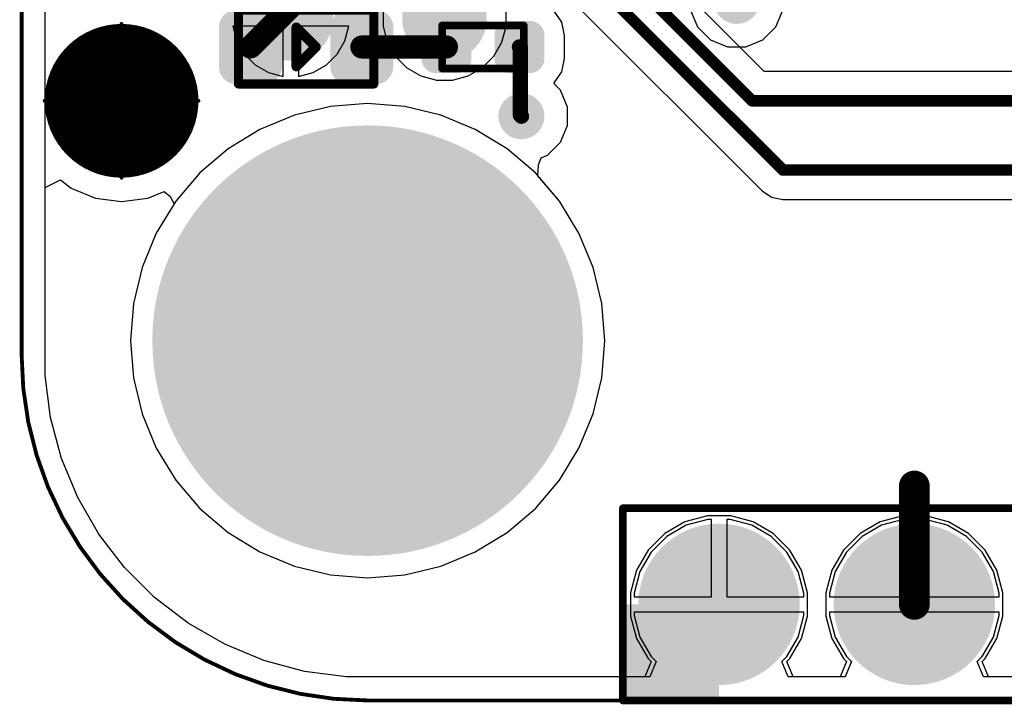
# Model space of a CAD drawing. Header units: inches. Extents: x 0 to 41, y 0 to 25.4.
# Tile 1 of 18: x 0 to 12.8, y 0 to 8.9. Entities that reach past the tile are written whole.
import ezdxf

# ---------------------------------------------------------------- set-up
doc = ezdxf.new("R2010")
doc.units = ezdxf.units.IN
for name, color, linetype in [('Board', 56, 'Continuous'), ('BOTTOM', 5, 'Continuous'), ('Bottom Solder', 6, 'Continuous'), ('Pad Holes', 156, 'Continuous'), ('TOP', 1, 'Continuous'), ('Top Assembly', 56, 'Continuous'), ('Top Solder', 216, 'Continuous'), ('Via Holes', 16, 'Continuous')]:
    doc.layers.add(name, color=color, linetype=linetype)

# ---------------------------------------------------------------- blocks, each defined once
blk = doc.blocks.new('F_____________1___F_________1_3375')
at = {"layer": 'TOP'}
h = blk.add_hatch(color=1, dxfattribs=at)
edge = h.paths.add_edge_path()
edge.add_arc((0, 0), 0.499999, 0, 360)
at = {"layer": 'Top Solder'}
h = blk.add_hatch(color=216, dxfattribs=at)
edge = h.paths.add_edge_path()
edge.add_arc((0, 0), 0.999998, 0, 360)
at = {"layer": 'TOP'}
for points, const_width in [([(0.499999, 0, 1), (-0.499999, 0, 1)], 1.00000054), ([(-0.7499985, 0, 1), (-0.2499995, 0, 1)], 0.499999), ([(0.2499995, 0, 1), (0.7499985, 0, 1)], 0.499999)]:
    blk.add_lwpolyline(points, format="xyb", close=True, dxfattribs=dict(at, const_width=const_width))
at = {"layer": 'Top Assembly', "const_width": 0.0499999}
for points in [[(0, 0), (0, 1.00000054)], [(0, 0), (-1.00000054, 0)], [(1.00000054, 0), (0, 0)], [(0, -1.00000054), (0, 0)]]:
    blk.add_lwpolyline(points, dxfattribs=at)
at = {"layer": 'Top Assembly'}
for points, const_width in [([(-0.01249934, 1.00000054, 1), (0.01249934, 1.00000054, 1)], 0.02499868), ([(0.499999, 0, 1), (-0.499999, 0, 1)], 0.0499999), ([(-1.01249988, 0, 1), (-0.9875012, 0, 1)], 0.02499868), ([(-0.5124983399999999, 0, 1), (-0.4874996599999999, 0, 1)], 0.02499868), ([(-0.01249934, 0, 1), (0.01249934, 0, 1)], 0.02499868), ([(-0.01249934, 0, 1), (0.01249934, 0, 1)], 0.02499868), ([(-0.01249934, 0, 1), (0.01249934, 0, 1)], 0.02499868), ([(-0.01249934, 0, 1), (0.01249934, 0, 1)], 0.02499868), ([(0.4874996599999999, 0, 1), (0.5124983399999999, 0, 1)], 0.02499868), ([(0.9875012, 0, 1), (1.01249988, 0, 1)], 0.02499868), ([(-0.01249934, -1.00000054, 1), (0.01249934, -1.00000054, 1)], 0.02499868)]:
    blk.add_lwpolyline(points, format="xyb", close=True, dxfattribs=dict(at, const_width=const_width))
blk = doc.blocks.new('LEDC1608X80N_AK_3390')
at = {"layer": 'TOP'}
h = blk.add_hatch(color=1, dxfattribs=at)
edge = h.paths.add_edge_path()
edge.add_arc((-0.54499891, -0.2549982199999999), 0.17999964, 270, 360)
edge.add_line((-0.36499927, -0.2549982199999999), (-0.36499927, 0.2550033))
edge.add_arc((-0.54499891, 0.2550033), 0.17999964, 0, 90)
edge.add_line((-0.54499891, 0.4350029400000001), (-0.9050007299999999, 0.4350029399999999))
edge.add_arc((-0.9050007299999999, 0.2550032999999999), 0.17999964, 90, 180)
edge.add_line((-1.08500037, 0.2550032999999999), (-1.08500037, -0.2549982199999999))
edge.add_arc((-0.9050007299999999, -0.25499822), 0.17999964, 180, 270)
edge.add_line((-0.9050007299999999, -0.43499786), (-0.54499891, -0.43499786))
h = blk.add_hatch(color=1, dxfattribs=at)
edge = h.paths.add_edge_path()
edge.add_arc((0.54499891, 0.2549982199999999), 0.17999964, 90, 180)
edge.add_line((0.36499927, 0.2549982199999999), (0.36499927, -0.2550032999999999))
edge.add_arc((0.54499891, -0.2550033), 0.17999964, 180, 270)
edge.add_line((0.54499891, -0.4350029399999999), (0.9050007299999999, -0.4350029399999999))
edge.add_arc((0.9050007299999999, -0.2550033), 0.17999964, 270, 360)
edge.add_line((1.08500037, -0.2550033), (1.08500037, 0.2549982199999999))
edge.add_arc((0.9050007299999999, 0.2549982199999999), 0.17999964, 0, 90)
edge.add_line((0.9050007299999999, 0.43499786), (0.54499891, 0.43499786))
at = {"layer": 'Top Solder'}
h = blk.add_hatch(color=216, dxfattribs=at)
edge = h.paths.add_edge_path()
edge.add_arc((-0.54499891, -0.2549982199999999), 0.22999954, 270, 360)
edge.add_line((-0.31499937, -0.2549982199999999), (-0.31499937, 0.2550033))
edge.add_arc((-0.54499891, 0.2550033), 0.22999954, 0, 90)
edge.add_line((-0.54499891, 0.48500284), (-0.9050007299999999, 0.4850028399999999))
edge.add_arc((-0.9050007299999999, 0.2550032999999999), 0.22999954, 90, 180)
edge.add_line((-1.13500027, 0.2550033), (-1.13500027, -0.2549982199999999))
edge.add_arc((-0.9050007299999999, -0.25499822), 0.22999954, 180, 270)
edge.add_line((-0.9050007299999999, -0.4849977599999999), (-0.54499891, -0.4849977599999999))
h = blk.add_hatch(color=216, dxfattribs=at)
edge = h.paths.add_edge_path()
edge.add_arc((0.54499891, 0.2549982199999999), 0.22999954, 90, 180)
edge.add_line((0.31499937, 0.25499822), (0.31499937, -0.2550032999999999))
edge.add_arc((0.54499891, -0.2550033), 0.22999954, 180, 270)
edge.add_line((0.54499891, -0.4850028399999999), (0.9050007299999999, -0.4850028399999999))
edge.add_arc((0.9050007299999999, -0.2550033), 0.22999954, 270, 360)
edge.add_line((1.13500027, -0.2550033), (1.13500027, 0.2549982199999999))
edge.add_arc((0.9050007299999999, 0.2549982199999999), 0.22999954, 0, 90)
edge.add_line((0.9050007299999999, 0.4849977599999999), (0.54499891, 0.4849977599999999))
at = {"layer": 'Top Assembly'}
for points, const_width in [([(-0.88000078, 0.48000158), (-0.8800033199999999, -0.4799965)], 0.11999976), ([(0.88000078, 0.48000158), (-0.88000078, 0.48000158)], 0.11999976), ([(0.8800033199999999, -0.4799965), (0.88000078, 0.48000158)], 0.11999976), ([(0.127, 0.25400254), (-0.127, 2.54e-06)], 0.127), ([(0.127, 0.25400254), (0.12699746, -0.254)], 0.127), ([(0.12699746, -0.254), (-0.127, 2.54e-06)], 0.127), ([(0.8800033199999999, -0.4799965), (-0.8800033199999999, -0.4799965)], 0.11999976)]:
    blk.add_lwpolyline(points, dxfattribs=dict(at, const_width=const_width))
for points, const_width in [([(-0.9100007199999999, 0.48000158, 1), (-0.8500008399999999, 0.48000158, 1)], 0.05999988), ([(-0.9100007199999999, 0.48000158, 1), (-0.8500008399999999, 0.48000158, 1)], 0.05999988), ([(0.8500008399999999, 0.48000158, 1), (0.9100007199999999, 0.48000158, 1)], 0.05999988), ([(0.8500008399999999, 0.48000158, 1), (0.9100007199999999, 0.48000158, 1)], 0.05999988), ([(0.09525, 0.25400254, 1), (0.15875, 0.25400254, 1)], 0.0635), ([(0.09525, 0.25400254, 1), (0.15875, 0.25400254, 1)], 0.0635), ([(-0.15875, 2.54e-06, 1), (-0.09525, 2.54e-06, 1)], 0.0635), ([(-0.15875, 2.54e-06, 1), (-0.09525, 2.54e-06, 1)], 0.0635), ([(0.09524746, -0.254, 1), (0.15874746, -0.254, 1)], 0.0635), ([(0.09524746, -0.254, 1), (0.15874746, -0.254, 1)], 0.0635), ([(-0.91000326, -0.4799965, 1), (-0.85000338, -0.4799965, 1)], 0.05999988), ([(-0.91000326, -0.4799965, 1), (-0.85000338, -0.4799965, 1)], 0.05999988), ([(0.85000338, -0.4799965, 1), (0.91000326, -0.4799965, 1)], 0.05999988), ([(0.85000338, -0.4799965, 1), (0.91000326, -0.4799965, 1)], 0.05999988)]:
    blk.add_lwpolyline(points, format="xyb", close=True, dxfattribs=dict(at, const_width=const_width))
blk = doc.blocks.new('RES_0402_3391')
at = {"layer": 'TOP'}
h = blk.add_hatch(color=1, dxfattribs=at)
edge = h.paths.add_edge_path()
edge.add_arc((-0.34025205, -0.14975078), 0.14024864, 270, 360)
edge.add_line((-0.20000341, -0.14975078), (-0.20000341, 0.14975078))
edge.add_arc((-0.34025205, 0.14975078), 0.14024864, 0, 90)
edge.add_line((-0.34025205, 0.28999942), (-0.60975367, 0.28999942))
edge.add_arc((-0.60975367, 0.14975078), 0.14024864, 90, 180)
edge.add_line((-0.75000231, 0.14975078), (-0.75000231, -0.14975078))
edge.add_arc((-0.60975367, -0.14975078), 0.14024864, 180, 270)
edge.add_line((-0.60975367, -0.28999942), (-0.34025205, -0.28999942))
h = blk.add_hatch(color=1, dxfattribs=at)
edge = h.paths.add_edge_path()
edge.add_arc((0.34024697, 0.14974824), 0.14024864, 90, 180)
edge.add_line((0.19999833, 0.14974824), (0.19999833, -0.14975332))
edge.add_arc((0.34024697, -0.14975332), 0.14024864, 180, 270)
edge.add_line((0.34024697, -0.29000196), (0.6097485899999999, -0.29000196))
edge.add_arc((0.6097485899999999, -0.14975332), 0.14024864, 270, 360)
edge.add_line((0.74999723, -0.14975332), (0.74999723, 0.14974824))
edge.add_arc((0.6097485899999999, 0.14974824), 0.14024864, 0, 90)
edge.add_line((0.6097485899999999, 0.28999688), (0.34024697, 0.28999688))
at = {"layer": 'Top Solder'}
h = blk.add_hatch(color=216, dxfattribs=at)
edge = h.paths.add_edge_path()
edge.add_arc((-0.34025205, -0.14975078), 0.19024854, 270, 360)
edge.add_line((-0.15000351, -0.14975078), (-0.15000351, 0.14975078))
edge.add_arc((-0.34025205, 0.14975078), 0.19024854, 0, 90)
edge.add_line((-0.34025205, 0.33999932), (-0.60975367, 0.33999932))
edge.add_arc((-0.60975367, 0.14975078), 0.19024854, 90, 180)
edge.add_line((-0.80000221, 0.14975078), (-0.80000221, -0.14975078))
edge.add_arc((-0.60975367, -0.14975078), 0.19024854, 180, 270)
edge.add_line((-0.60975367, -0.33999932), (-0.34025205, -0.33999932))
h = blk.add_hatch(color=216, dxfattribs=at)
edge = h.paths.add_edge_path()
edge.add_arc((0.34024697, 0.14974824), 0.19024854, 90, 180)
edge.add_line((0.14999843, 0.14974824), (0.14999843, -0.14975332))
edge.add_arc((0.34024697, -0.14975332), 0.19024854, 180, 270)
edge.add_line((0.3402469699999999, -0.34000186), (0.6097485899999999, -0.34000186))
edge.add_arc((0.6097485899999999, -0.14975332), 0.19024854, 270, 360)
edge.add_line((0.79999713, -0.14975332), (0.79999713, 0.14974824))
edge.add_arc((0.6097485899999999, 0.14974824), 0.19024854, 0, 90)
edge.add_line((0.6097485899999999, 0.33999678), (0.34024697, 0.33999678))
at = {"layer": 'Top Assembly', "const_width": 0.0999998}
for points in [[(-0.5299989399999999, 0.27999944), (-0.53000148, -0.2799969)], [(0.53000148, 0.28000452), (-0.5299989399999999, 0.27999944)], [(0.53000148, 0.28000452), (0.5299963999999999, -0.28000198)], [(0.5299963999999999, -0.28000198), (-0.53000148, -0.2799969)]]:
    blk.add_lwpolyline(points, dxfattribs=at)
at = {"layer": 'Top Assembly', "const_width": 0.0499999}
for points in [[(-0.55499762, 0.27999944, 1), (-0.50500026, 0.27999944, 1)], [(-0.55499762, 0.27999944, 1), (-0.50500026, 0.27999944, 1)], [(0.5050028, 0.28000452, 1), (0.55500016, 0.28000452, 1)], [(0.5050028, 0.28000452, 1), (0.55500016, 0.28000452, 1)], [(-0.55500016, -0.2799969, 1), (-0.5050028, -0.2799969, 1)], [(-0.55500016, -0.2799969, 1), (-0.5050028, -0.2799969, 1)], [(0.50499772, -0.28000198, 1), (0.55499508, -0.28000198, 1)], [(0.50499772, -0.28000198, 1), (0.55499508, -0.28000198, 1)]]:
    blk.add_lwpolyline(points, format="xyb", close=True, dxfattribs=at)
blk = doc.blocks.new('TP_1_00MM_B_3393')
at = {"layer": 'BOTTOM'}
h = blk.add_hatch(color=5, dxfattribs=at)
edge = h.paths.add_edge_path()
edge.add_arc((0, 0), 0.499999, 0, 360)
at = {"layer": 'Bottom Solder'}
h = blk.add_hatch(color=6, dxfattribs=at)
edge = h.paths.add_edge_path()
edge.add_arc((0, 0), 0.5499989, 0, 360)
blk = doc.blocks.new('TP_1_00MM_B_3397')
at = {"layer": 'BOTTOM'}
h = blk.add_hatch(color=5, dxfattribs=at)
edge = h.paths.add_edge_path()
edge.add_arc((0, 0), 0.499999, 0, 360)
at = {"layer": 'Bottom Solder'}
h = blk.add_hatch(color=6, dxfattribs=at)
edge = h.paths.add_edge_path()
edge.add_arc((0, 0), 0.5499989, 0, 360)
blk = doc.blocks.new('PIN_HEADER_2_54___VERT__1_10POS_3432')
at = {"layer": 'BOTTOM'}
h = blk.add_hatch(color=5, dxfattribs=at)
edge = h.paths.add_edge_path()
edge.add_arc((-11.43, 0), 0.8499983, 0, 360)
h = blk.add_hatch(color=5, dxfattribs=at)
edge = h.paths.add_edge_path()
edge.add_arc((-8.889999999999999, 0), 0.8499983, 0, 360)
at = {"layer": 'Bottom Solder'}
h = blk.add_hatch(color=6, dxfattribs=at)
edge = h.paths.add_edge_path()
edge.add_arc((-11.43, 0), 1.0499979, 0, 360)
h = blk.add_hatch(color=6, dxfattribs=at)
edge = h.paths.add_edge_path()
edge.add_arc((-8.889999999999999, 0), 1.0499979, 0, 360)
at = {"layer": 'Pad Holes'}
h = blk.add_hatch(color=7, dxfattribs=at)
edge = h.paths.add_edge_path()
edge.add_arc((-11.43, 0), 0.499999, 0, 360)
h = blk.add_hatch(color=7, dxfattribs=at)
edge = h.paths.add_edge_path()
edge.add_arc((-8.889999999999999, 0), 0.499999, 0, 360)
at = {"layer": 'TOP'}
h = blk.add_hatch(color=1, dxfattribs=at)
edge = h.paths.add_edge_path()
edge.add_arc((-11.43, 0), 0.8499983, 0, 360)
h = blk.add_hatch(color=1, dxfattribs=at)
edge = h.paths.add_edge_path()
edge.add_arc((-8.889999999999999, 0), 0.8499983, 0, 360)
at = {"layer": 'Top Assembly'}
blk.add_hatch(color=56, dxfattribs=at).paths.add_polyline_path([(-12.68000004, -1.25000004), (-11.43, -1.25000004), (-11.43, 0), (-12.68000004, 0)])
at = {"layer": 'Top Solder'}
h = blk.add_hatch(color=216, dxfattribs=at)
edge = h.paths.add_edge_path()
edge.add_arc((-11.43, 0), 1.0499979, 0, 360)
h = blk.add_hatch(color=216, dxfattribs=at)
edge = h.paths.add_edge_path()
edge.add_arc((-8.889999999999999, 0), 1.0499979, 0, 360)
at = {"layer": 'Top Assembly', "const_width": 0.0999998}
for points in [[(-12.68000004, 1.25000004), (12.68000004, 1.25000004)], [(-12.68000004, -1.25000004), (-12.68000004, 1.25000004)], [(-12.68000004, -1.25000004), (12.68000004, -1.25000004)]]:
    blk.add_lwpolyline(points, dxfattribs=at)
at = {"layer": 'Top Assembly', "const_width": 0.0499999}
for points in [[(-12.70499872, 1.25000004, 1), (-12.65500136, 1.25000004, 1)], [(-12.70499872, 1.25000004, 1), (-12.65500136, 1.25000004, 1)], [(-12.70499872, -1.25000004, 1), (-12.65500136, -1.25000004, 1)], [(-12.70499872, -1.25000004, 1), (-12.65500136, -1.25000004, 1)]]:
    blk.add_lwpolyline(points, format="xyb", close=True, dxfattribs=at)

msp = doc.modelspace()

# ---------------------------------------------------------------- hatches: boundary and pattern name
at = {"layer": 'BOTTOM'}
h = msp.add_hatch(color=5, dxfattribs=at)
edge = h.paths.add_edge_path()
edge.add_arc((9.29999918, 9.09999958), 0.2999994, 0, 360)
h = msp.add_hatch(color=5, dxfattribs=at)
edge = h.paths.add_edge_path()
edge.add_arc((6.4999997, 7.600000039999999), 0.2999994, 0, 360)
h = msp.add_hatch(color=5, dxfattribs=at)
edge = h.paths.add_edge_path()
edge.add_arc((4.500013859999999, 4.68001096), 1.49999954, 0, 360)
at = {"layer": 'Bottom Solder'}
h = msp.add_hatch(color=6, dxfattribs=at)
edge = h.paths.add_edge_path()
edge.add_arc((4.500013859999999, 4.68001096), 2.79999948, 0, 360)
at = {"layer": 'Pad Holes'}
h = msp.add_hatch(color=7, dxfattribs=at)
edge = h.paths.add_edge_path()
edge.add_arc((4.500013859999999, 4.68001096), 1.59999934, 0, 360)
at = {"layer": 'TOP'}
h = msp.add_hatch(color=1, dxfattribs=at)
edge = h.paths.add_edge_path()
edge.add_arc((9.29999918, 9.09999958), 0.2999994, 0, 360)
h = msp.add_hatch(color=1, dxfattribs=at)
edge = h.paths.add_edge_path()
edge.add_arc((6.4999997, 7.600000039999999), 0.2999994, 0, 360)
h = msp.add_hatch(color=1, dxfattribs=at)
edge = h.paths.add_edge_path()
edge.add_arc((4.500013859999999, 4.68001096), 1.49999954, 0, 360)
at = {"layer": 'Top Solder'}
h = msp.add_hatch(color=216, dxfattribs=at)
edge = h.paths.add_edge_path()
edge.add_arc((4.500013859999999, 4.68001096), 2.79999948, 0, 360)
at = {"layer": 'Via Holes'}
h = msp.add_hatch(color=7, dxfattribs=at)
edge = h.paths.add_edge_path()
edge.add_arc((6.4999997, 7.600000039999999), 0.1499997, 0, 360)

# ---------------------------------------------------------------- linework, layer by layer
at = {"layer": 'Board', "const_width": 0.0499999}
for points in [[(1.27e-05, 4.50000116), (1.27e-05, 20.86002178)], [(4.500013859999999, 1.27e-05), (36.50000066, 1.016e-05)]]:
    msp.add_lwpolyline(points, dxfattribs=at)
msp.add_lwpolyline([(4.500013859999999, 0, -0.4142135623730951), (1.27e-05, 4.50000116)], format="xyb", dxfattribs=at)
at = {"layer": 'Board', "const_width": 0.02499868}
for points in [[(-0.01248664, 4.50000116, 1), (0.01251204, 4.50000116, 1)], [(-0.01248664, 4.50000116, 1), (0.01251204, 4.50000116, 1)], [(4.48751452, 1.27e-05, 1), (4.5125132, 1.27e-05, 1)], [(4.48751452, 0, 1), (4.5125132, 0, 1)]]:
    msp.add_lwpolyline(points, format="xyb", close=True, dxfattribs=at)
at = {"layer": 'BOTTOM'}
for p, q in [((0.3058795, 4.50000116), (0.30587696, 20.86002178)), ((9.65837286, 8.1823433), (7.98434522, 9.85637094)), ((6.82964344, 9.42964332), (9.629645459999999, 6.629641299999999)), ((4.700026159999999, 8.975331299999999), (4.700026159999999, 8.7646891)), ((6.30002296, 8.7646891), (6.30002296, 8.975331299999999)), ((3.40001352, 8.7700104), (2.7462099, 8.7700104)), ((2.7462099, 8.7700104), (2.79739598, 8.578977)), ((3.40001352, 8.116206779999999), (3.40001352, 8.7700104)), ((4.25381674, 8.7700104), (3.600013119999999, 8.7700104)), ((3.600013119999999, 8.7700104), (3.600013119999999, 8.116206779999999)), ((4.20263066, 8.578977), (4.25381674, 8.7700104)), ((4.700026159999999, 8.7646891), (4.754544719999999, 8.5612224)), ((6.2455044, 8.5612224), (6.30002296, 8.7646891)), ((2.79739598, 8.578977), (2.89666172, 8.4070444)), ((4.10336492, 8.4070444), (4.20263066, 8.578977)), ((4.754544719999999, 8.5612224), (4.85986582, 8.378799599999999)), ((6.140183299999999, 8.378799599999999), (6.2455044, 8.5612224)), ((2.89666172, 8.4070444), (3.03704752, 8.2666586)), ((3.96297912, 8.2666586), (4.10336492, 8.4070444)), ((4.85986582, 8.378799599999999), (5.008813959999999, 8.22985146)), ((5.99123516, 8.22985146), (6.140183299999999, 8.378799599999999)), ((3.03704752, 8.2666586), (3.20898012, 8.16739286)), ((3.79104652, 8.16739286), (3.96297912, 8.2666586)), ((5.008813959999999, 8.22985146), (5.19123676, 8.12453036)), ((5.808812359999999, 8.12453036), (5.99123516, 8.22985146)), ((3.20898012, 8.16739286), (3.40001352, 8.116206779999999)), ((3.600013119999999, 8.116206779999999), (3.79104652, 8.16739286)), ((5.19123676, 8.12453036), (5.39470346, 8.0700118)), ((5.39470346, 8.0700118), (5.605345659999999, 8.0700118)), ((5.605345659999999, 8.0700118), (5.808812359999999, 8.12453036)), ((14.7338161, 8.1823433), (9.65837286, 8.1823433)), ((4.01749006, 7.726542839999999), (3.54684838, 7.61355094)), ((4.500013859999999, 7.76451838), (4.01749006, 7.726542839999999)), ((4.982537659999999, 7.726542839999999), (4.500013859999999, 7.76451838)), ((5.453179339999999, 7.61355094), (4.982537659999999, 7.726542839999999)), ((3.54684838, 7.61355094), (3.0996763, 7.428326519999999)), ((5.90035142, 7.428326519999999), (5.453179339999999, 7.61355094)), ((3.0996763, 7.428326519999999), (2.68698472, 7.17542888)), ((6.313043, 7.17542888), (5.90035142, 7.428326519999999)), ((2.68698472, 7.17542888), (2.31893872, 6.8610861)), ((6.681089, 6.8610861), (6.313043, 7.17542888)), ((2.31893872, 6.8610861), (2.00459594, 6.4930401)), ((6.99543178, 6.4930401), (6.681089, 6.8610861)), ((9.629645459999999, 6.629641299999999), (9.75368636, 6.546758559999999)), ((9.75368636, 6.546758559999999), (9.90000306, 6.51765524)), ((2.00459594, 6.4930401), (1.7516983, 6.08034852)), ((7.248329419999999, 6.08034852), (6.99543178, 6.4930401)), ((9.90000306, 6.51765524), (14.7338161, 6.51765524)), ((1.7516983, 6.08034852), (1.56647388, 5.63317644)), ((7.43355384, 5.63317644), (7.248329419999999, 6.08034852)), ((1.56647388, 5.63317644), (1.45348198, 5.16253476)), ((7.546545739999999, 5.16253476), (7.43355384, 5.63317644)), ((1.45348198, 5.16253476), (1.41550644, 4.68001096)), ((7.58452128, 4.68001096), (7.546545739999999, 5.16253476)), ((1.41550644, 4.68001096), (1.45348198, 4.19748716)), ((7.546545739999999, 4.19748716), (7.58452128, 4.68001096)), ((0.3058795, 4.22510458), (0.3058795, 4.50000116)), ((0.37764212, 3.68001296), (0.3058795, 4.22510458)), ((1.45348198, 4.19748716), (1.56647388, 3.72684548)), ((7.43355384, 3.72684548), (7.546545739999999, 4.19748716)), ((1.56647388, 3.72684548), (1.7516983, 3.2796734)), ((7.248329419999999, 3.2796734), (7.43355384, 3.72684548)), ((0.51994054, 3.1489396), (0.37764212, 3.68001296)), ((1.7516983, 3.2796734), (2.00459594, 2.86698182)), ((6.99543178, 2.86698182), (7.248329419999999, 3.2796734)), ((0.7303389, 2.64099802), (0.51994054, 3.1489396)), ((2.00459594, 2.86698182), (2.31893872, 2.49893582)), ((6.681089, 2.49893582), (6.99543178, 2.86698182)), ((1.00523294, 2.16486486), (0.7303389, 2.64099802)), ((2.31893872, 2.49893582), (2.68698472, 2.18459304)), ((6.313043, 2.18459304), (6.681089, 2.49893582)), ((8.924681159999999, 2.3540085), (8.64389686, 2.2787737)), ((8.970025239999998, 2.3540085), (8.924681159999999, 2.3540085)), ((8.970025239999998, 1.35001), (8.970025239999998, 2.3540085)), ((9.21536892, 2.3540085), (9.170024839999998, 2.3540085)), ((9.170024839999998, 2.3540085), (9.170024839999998, 1.35001)), ((9.496153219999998, 2.2787737), (9.21536892, 2.3540085)), ((11.46468116, 2.3540085), (11.18389686, 2.2787737)), ((11.51002524, 2.3540085), (11.46468116, 2.3540085)), ((11.51002524, 1.35001), (11.51002524, 2.3540085)), ((11.75536892, 2.3540085), (11.71002484, 2.3540085)), ((11.71002484, 2.3540085), (11.71002484, 1.35001)), ((12.03615322, 2.2787737), (11.75536892, 2.3540085)), ((2.68698472, 2.18459304), (3.0996763, 1.9316954)), ((5.90035142, 1.9316954), (6.313043, 2.18459304)), ((8.64389686, 2.2787737), (8.39215238, 2.13342982)), ((9.7478977, 2.13342982), (9.496153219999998, 2.2787737)), ((11.18389686, 2.2787737), (10.93215238, 2.13342982)), ((12.2878977, 2.13342982), (12.03615322, 2.2787737)), ((1.33992112, 1.72869098), (1.00523294, 2.16486486)), ((8.39215238, 2.13342982), (8.18660542, 1.92788286)), ((9.953444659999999, 1.92788286), (9.7478977, 2.13342982)), ((10.93215238, 2.13342982), (10.72660542, 1.92788286)), ((12.49344466, 1.92788286), (12.2878977, 2.13342982)), ((3.0996763, 1.9316954), (3.54684838, 1.74647098)), ((5.453179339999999, 1.74647098), (5.90035142, 1.9316954)), ((8.18660542, 1.92788286), (8.041261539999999, 1.67613838)), ((10.09878854, 1.67613838), (9.953444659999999, 1.92788286)), ((10.72660542, 1.92788286), (10.58126154, 1.67613838)), ((12.63878854, 1.67613838), (12.49344466, 1.92788286)), ((1.72870368, 1.33990842), (1.33992112, 1.72869098)), ((3.54684838, 1.74647098), (4.01749006, 1.63347908)), ((4.982537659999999, 1.63347908), (5.453179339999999, 1.74647098)), ((8.041261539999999, 1.67613838), (7.966026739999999, 1.39535408)), ((10.17402334, 1.39535408), (10.09878854, 1.67613838)), ((10.58126154, 1.67613838), (10.50602674, 1.39535408)), ((12.71402334, 1.39535408), (12.63878854, 1.67613838)), ((4.01749006, 1.63347908), (4.500013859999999, 1.59550354)), ((4.500013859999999, 1.59550354), (4.982537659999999, 1.63347908)), ((2.16488772, 1.00521516), (1.72870368, 1.33990842)), ((7.966026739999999, 1.39535408), (7.966026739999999, 1.35001)), ((7.966026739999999, 1.35001), (8.970025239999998, 1.35001)), ((9.170024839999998, 1.35001), (10.17402334, 1.35001)), ((10.17402334, 1.35001), (10.17402334, 1.39535408)), ((10.50602674, 1.39535408), (10.50602674, 1.35001)), ((10.50602674, 1.35001), (11.51002524, 1.35001)), ((11.71002484, 1.35001), (12.71402334, 1.35001)), ((12.71402334, 1.35001), (12.71402334, 1.39535408)), ((10.17402334, 1.1500104), (7.966026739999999, 1.1500104)), ((7.966026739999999, 1.1500104), (7.966026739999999, 1.10466632)), ((7.966026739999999, 1.10466632), (8.041261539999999, 0.82388202)), ((10.09878854, 0.82388202), (10.17402334, 1.10466632)), ((10.17402334, 1.10466632), (10.17402334, 1.1500104)), ((12.71402334, 1.1500104), (10.50602674, 1.1500104)), ((10.50602674, 1.1500104), (10.50602674, 1.10466632)), ((10.50602674, 1.10466632), (10.58126154, 0.82388202)), ((12.63878854, 0.82388202), (12.71402334, 1.10466632)), ((12.71402334, 1.10466632), (12.71402334, 1.1500104)), ((2.64101072, 0.7303261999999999), (2.16488772, 1.00521516)), ((8.041261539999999, 0.82388202), (8.18660542, 0.5721375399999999)), ((9.953444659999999, 0.5721375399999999), (10.09878854, 0.82388202)), ((10.58126154, 0.82388202), (10.72660542, 0.5721375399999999)), ((12.49344466, 0.5721375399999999), (12.63878854, 0.82388202)), ((3.1489523, 0.51992784), (2.64101072, 0.7303261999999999)), ((3.68002058, 0.37762942), (3.1489523, 0.51992784)), ((8.18660542, 0.5721375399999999), (8.252876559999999, 0.5058663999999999)), ((9.88717352, 0.5058663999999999), (9.953444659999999, 0.5721375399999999)), ((10.72660542, 0.5721375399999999), (10.79287656, 0.5058663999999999)), ((12.42717352, 0.5058663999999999), (12.49344466, 0.5721375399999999)), ((8.252876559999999, 0.5058663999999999), (8.17003446, 0.3058642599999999)), ((9.97001562, 0.3058668), (9.88717352, 0.5058663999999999)), ((10.79287656, 0.5058663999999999), (10.71003192, 0.3058668)), ((12.51001816, 0.3058668), (12.42717352, 0.5058663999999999)), ((4.22511982, 0.3058668), (3.68002058, 0.37762942)), ((4.5000164, 0.3058642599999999), (4.22511982, 0.3058668)), ((8.17003446, 0.3058642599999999), (4.5000164, 0.3058642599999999)), ((10.71003192, 0.3058668), (9.97001562, 0.3058668)), ((13.18498252, 0.3058668), (12.51001816, 0.3058668))]:
    msp.add_line(p, q, dxfattribs=at)
for points, const_width in [([(7.10000104, 9.700000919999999), (9.90000306, 6.899998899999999)], 0.1499997), ([(7.602001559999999, 9.6979994), (9.500001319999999, 7.799999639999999)], 0.1499997), ([(9.500001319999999, 7.799999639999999), (15.20000008, 7.799999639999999)], 0.1499997), ([(9.90000306, 6.899998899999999), (15.20000008, 6.899998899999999)], 0.1499997), ([(11.61002504, 1.2500102), (11.61002504, 2.79002236)], 0.3999992)]:
    msp.add_lwpolyline(points, dxfattribs=dict(at, const_width=const_width))
for points, const_width in [([(9.46250076, 7.799999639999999, 1), (9.537501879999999, 7.799999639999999, 1)], 0.07499858), ([(9.46250076, 7.799999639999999, 1), (9.537501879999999, 7.799999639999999, 1)], 0.07499858), ([(9.8625025, 6.899998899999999, 1), (9.93750362, 6.899998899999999, 1)], 0.07499858), ([(9.8625025, 6.899998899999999, 1), (9.93750362, 6.899998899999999, 1)], 0.07499858), ([(11.51002524, 2.79002236, 1), (11.71002484, 2.79002236, 1)], 0.1999996), ([(11.51002524, 1.2500102, 1), (11.71002484, 1.2500102, 1)], 0.1999996)]:
    msp.add_lwpolyline(points, format="xyb", close=True, dxfattribs=dict(at, const_width=const_width))
at = {"layer": 'TOP'}
for p, q in [((7.0244589, 8.821552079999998), (6.92715404, 8.967175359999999)), ((8.700000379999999, 8.9806526), (8.79134386, 8.760127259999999)), ((9.8086545, 8.760127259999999), (9.899997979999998, 8.9806526)), ((7.05862698, 8.64977442), (7.0244589, 8.821552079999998)), ((8.79134386, 8.760127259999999), (8.960126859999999, 8.59134426)), ((9.6398715, 8.59134426), (9.8086545, 8.760127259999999)), ((7.05862698, 8.35027286), (7.05862698, 8.64977442)), ((8.960126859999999, 8.59134426), (9.180652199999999, 8.500000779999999)), ((9.41934616, 8.500000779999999), (9.6398715, 8.59134426)), ((9.180652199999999, 8.500000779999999), (9.41934616, 8.500000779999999)), ((7.0244589, 8.178495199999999), (7.05862698, 8.35027286)), ((6.927156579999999, 8.03287446), (7.0244589, 8.178495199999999)), ((6.92612534, 8.02240204), (6.927156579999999, 8.03287446)), ((7.008655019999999, 7.93987236), (6.92612534, 8.02240204)), ((7.099998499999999, 7.71934702), (7.008655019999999, 7.93987236)), ((7.099998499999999, 7.48065306), (7.099998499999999, 7.71934702)), ((7.008655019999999, 7.26012772), (7.099998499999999, 7.48065306)), ((6.839872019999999, 7.091344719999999), (7.008655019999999, 7.26012772)), ((6.72271198, 6.96645546), (6.758774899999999, 7.057753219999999)), ((6.758774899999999, 7.057753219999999), (6.839872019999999, 7.091344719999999)), ((6.71388802, 6.822681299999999), (6.72271198, 6.96645546)), ((6.99543178, 6.4930401), (6.71388802, 6.822681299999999)), ((0.3058795, 6.6721101), (0.5058791, 6.770738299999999)), ((0.3058795, 4.50000116), (0.3058795, 6.6721101)), ((0.5058791, 6.770738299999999), (0.64439292, 6.664454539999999)), ((0.64439292, 6.664454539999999), (0.9606330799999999, 6.533464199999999)), ((0.9606330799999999, 6.533464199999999), (1.29999994, 6.4887856)), ((1.29999994, 6.4887856), (1.6393668, 6.533464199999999)), ((1.6393668, 6.533464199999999), (1.85207148, 6.621569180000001)), ((1.85207148, 6.621569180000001), (1.9324574, 6.553829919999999)), ((1.9324574, 6.553829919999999), (1.98425054, 6.459839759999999)), ((1.98425054, 6.459839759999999), (1.7516983, 6.08034852)), ((7.248329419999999, 6.08034852), (6.99543178, 6.4930401)), ((1.7516983, 6.08034852), (1.56647388, 5.63317644)), ((7.43355384, 5.63317644), (7.248329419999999, 6.08034852)), ((1.56647388, 5.63317644), (1.45348198, 5.16253476)), ((7.546545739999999, 5.16253476), (7.43355384, 5.63317644)), ((1.45348198, 5.16253476), (1.41550644, 4.68001096)), ((7.58452128, 4.68001096), (7.546545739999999, 5.16253476)), ((1.41550644, 4.68001096), (1.45348198, 4.19748716)), ((7.546545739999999, 4.19748716), (7.58452128, 4.68001096)), ((0.3058795, 4.22510458), (0.3058795, 4.50000116)), ((0.37764212, 3.68001296), (0.3058795, 4.22510458)), ((1.45348198, 4.19748716), (1.56647388, 3.72684548)), ((7.43355384, 3.72684548), (7.546545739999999, 4.19748716)), ((1.56647388, 3.72684548), (1.7516983, 3.2796734)), ((7.248329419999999, 3.2796734), (7.43355384, 3.72684548)), ((0.51994054, 3.1489396), (0.37764212, 3.68001296)), ((1.7516983, 3.2796734), (2.00459594, 2.86698182)), ((6.99543178, 2.86698182), (7.248329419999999, 3.2796734)), ((0.7303389, 2.64099802), (0.51994054, 3.1489396)), ((2.00459594, 2.86698182), (2.31893872, 2.49893582)), ((6.681089, 2.49893582), (6.99543178, 2.86698182)), ((1.00523294, 2.16486486), (0.7303389, 2.64099802)), ((2.31893872, 2.49893582), (2.68698472, 2.18459304)), ((6.313043, 2.18459304), (6.681089, 2.49893582)), ((8.62614226, 2.32163874), (8.36391012, 2.17023696)), ((8.918625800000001, 2.4000079), (8.62614226, 2.32163874)), ((9.221424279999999, 2.4000079), (8.918625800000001, 2.4000079)), ((9.51390782, 2.32163874), (9.221424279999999, 2.4000079)), ((9.77613996, 2.17023696), (9.51390782, 2.32163874)), ((11.16614226, 2.32163874), (10.90391012, 2.17023696)), ((11.4586258, 2.4000079), (11.16614226, 2.32163874)), ((11.76142428, 2.4000079), (11.4586258, 2.4000079)), ((12.05390782, 2.32163874), (11.76142428, 2.4000079)), ((12.31613996, 2.17023696), (12.05390782, 2.32163874)), ((2.68698472, 2.18459304), (3.0996763, 1.9316954)), ((5.90035142, 1.9316954), (6.313043, 2.18459304)), ((1.33992112, 1.72869098), (1.00523294, 2.16486486)), ((8.36391012, 2.17023696), (8.149798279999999, 1.95612512)), ((9.9902518, 1.95612512), (9.77613996, 2.17023696)), ((10.90391012, 2.17023696), (10.68979828, 1.95612512)), ((12.5302518, 1.95612512), (12.31613996, 2.17023696)), ((3.0996763, 1.9316954), (3.54684838, 1.74647098)), ((5.453179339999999, 1.74647098), (5.90035142, 1.9316954)), ((8.149798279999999, 1.95612512), (7.998396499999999, 1.69389298)), ((10.14165358, 1.69389298), (9.9902518, 1.95612512)), ((10.68979828, 1.95612512), (10.5383965, 1.69389298)), ((12.68165358, 1.69389298), (12.5302518, 1.95612512)), ((1.72870368, 1.33990842), (1.33992112, 1.72869098)), ((3.54684838, 1.74647098), (4.01749006, 1.63347908)), ((4.982537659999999, 1.63347908), (5.453179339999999, 1.74647098)), ((7.998396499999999, 1.69389298), (7.920027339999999, 1.40140944)), ((10.22002274, 1.40140944), (10.14165358, 1.69389298)), ((10.5383965, 1.69389298), (10.46002734, 1.40140944)), ((12.76002274, 1.40140944), (12.68165358, 1.69389298)), ((4.01749006, 1.63347908), (4.500013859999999, 1.59550354)), ((4.500013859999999, 1.59550354), (4.982537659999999, 1.63347908)), ((2.16488772, 1.00521516), (1.72870368, 1.33990842)), ((7.920027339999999, 1.40140944), (7.920027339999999, 1.09861096)), ((10.22002274, 1.09861096), (10.22002274, 1.40140944)), ((10.46002734, 1.40140944), (10.46002734, 1.09861096)), ((12.76002274, 1.09861096), (12.76002274, 1.40140944)), ((7.920027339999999, 1.09861096), (7.998396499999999, 0.80612742)), ((10.14165358, 0.80612742), (10.22002274, 1.09861096)), ((10.46002734, 1.09861096), (10.5383965, 0.80612742)), ((12.68165358, 0.80612742), (12.76002274, 1.09861096)), ((2.64101072, 0.7303261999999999), (2.16488772, 1.00521516)), ((7.998396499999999, 0.80612742), (8.149798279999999, 0.54389528)), ((9.9902518, 0.54389528), (10.14165358, 0.80612742)), ((10.5383965, 0.80612742), (10.68979828, 0.54389528)), ((12.5302518, 0.54389528), (12.68165358, 0.80612742)), ((3.1489523, 0.51992784), (2.64101072, 0.7303261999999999)), ((3.68002058, 0.37762942), (3.1489523, 0.51992784)), ((8.149798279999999, 0.54389528), (8.18782716, 0.5058663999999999)), ((9.952222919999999, 0.5058663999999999), (9.9902518, 0.54389528)), ((10.68979828, 0.54389528), (10.72782716, 0.5058663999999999)), ((12.49222292, 0.5058663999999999), (12.5302518, 0.54389528)), ((8.18782716, 0.5058663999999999), (8.104985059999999, 0.3058642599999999)), ((10.03506502, 0.3058668), (9.952222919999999, 0.5058663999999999)), ((10.72782716, 0.5058663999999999), (10.64498252, 0.3058668)), ((12.57506756, 0.3058668), (12.49222292, 0.5058663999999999)), ((4.22511982, 0.3058668), (3.68002058, 0.37762942)), ((4.5000164, 0.3058642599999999), (4.22511982, 0.3058668)), ((8.104985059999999, 0.3058642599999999), (4.5000164, 0.3058642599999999)), ((10.64498252, 0.3058668), (10.03506502, 0.3058668)), ((13.25003192, 0.3058668), (12.57506756, 0.3058668))]:
    msp.add_line(p, q, dxfattribs=at)
for points, const_width in [([(2.9750004, 8.50002618), (3.97998188, 9.50500766)], 0.2999994), ([(4.42500004, 8.5000211), (5.52499784, 8.5000211)], 0.2999994), ([(5.52499784, 8.5000211), (5.52500292, 8.50002618)], 0.2999994), ([(6.47500356, 8.50002364), (6.4875029, 8.4875243)], 0.1999996), ([(6.4875029, 7.612496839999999), (6.4875029, 8.4875243)], 0.1999996), ([(6.4875029, 7.612496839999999), (6.4999997, 7.600000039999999)], 0.1999996)]:
    msp.add_lwpolyline(points, dxfattribs=dict(at, const_width=const_width))
for points, const_width in [([(2.90000182, 8.50002618, 1), (3.04999898, 8.50002618, 1)], 0.1499997), ([(4.35000146, 8.5000211, 1), (4.49999862, 8.5000211, 1)], 0.1499997), ([(5.44999926, 8.5000211, 1), (5.59999642, 8.5000211, 1)], 0.1499997), ([(5.44999926, 8.5000211, 1), (5.59999642, 8.5000211, 1)], 0.1499997), ([(5.45000434, 8.50002618, 1), (5.600001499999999, 8.50002618, 1)], 0.1499997), ([(6.425003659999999, 8.50002364, 1), (6.52500346, 8.50002364, 1)], 0.0999998), ([(6.437502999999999, 8.4875243, 1), (6.5375028, 8.4875243, 1)], 0.0999998), ([(6.437502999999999, 8.4875243, 1), (6.5375028, 8.4875243, 1)], 0.0999998), ([(6.437502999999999, 7.612496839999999, 1), (6.5375028, 7.612496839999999, 1)], 0.0999998), ([(6.437502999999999, 7.612496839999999, 1), (6.5375028, 7.612496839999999, 1)], 0.0999998), ([(6.449999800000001, 7.600000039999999, 1), (6.5499996, 7.600000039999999, 1)], 0.0999998)]:
    msp.add_lwpolyline(points, format="xyb", close=True, dxfattribs=dict(at, const_width=const_width))

# ---------------------------------------------------------------- block references
for name, p, rotation in [('TP_1_00MM_B_3393', (3.50001332, 8.8700102), 90), ('LEDC1608X80N_AK_3390', (3.70000022, 8.50002364), 180), ('RES_0402_3391', (6.000000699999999, 8.50002364), 180), ('F_____________1___F_________1_3375', (1.29999994, 7.799999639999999), 270)]:
    msp.add_blockref(name, p, dxfattribs=dict(rotation=rotation))
for name, p in [('TP_1_00MM_B_3397', (5.500024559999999, 8.8700102)), ('PIN_HEADER_2_54___VERT__1_10POS_3432', (20.50002504, 1.2500102))]:
    msp.add_blockref(name, p)

doc.saveas('drawing.dxf')
